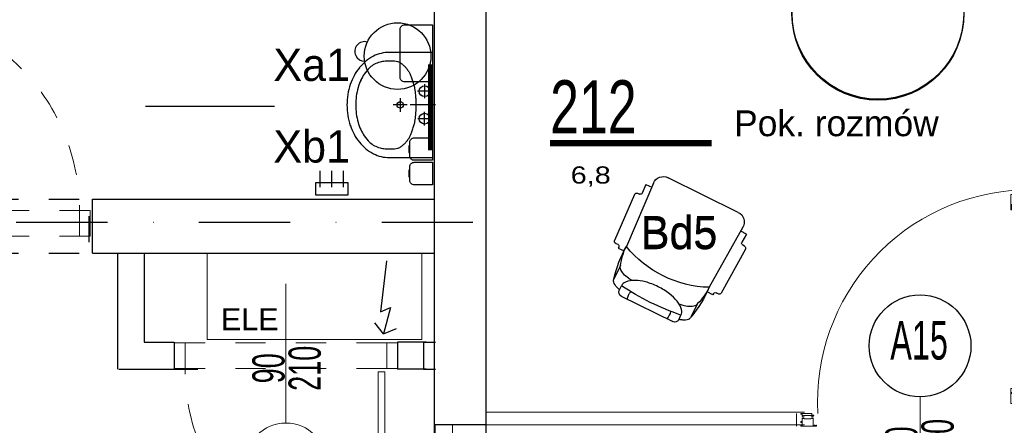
# Model space of a CAD drawing. Header units: millimetres. Extents: x 14495 to 271441, y -21035 to 2232.
# Tile 170 of 227: x 86351 to 86810, y -2347 to -2158. Entities that reach past the tile are written whole.
import ezdxf
from ezdxf.enums import TextEntityAlignment as Align

# ---------------------------------------------------------------- set-up
doc = ezdxf.new("R2010")
doc.units = ezdxf.units.MM
doc.linetypes.add('DASHDOT', pattern=[1, 0.5, -0.25, 0, -0.25])
doc.linetypes.add('DASHED', pattern=[28.222222, 14.111111, -14.111111])
for name, color, linetype in [('-- TECH  SYMBOLE', 1, 'Continuous'), ('-- TECH WYPOSAŻENIE', 2, 'Continuous'), ('_1_cienkie', 251, 'Continuous'), ('_A_widok', 1, 'Continuous'), ('_urządzenia_sanit', 1, 'Continuous'), ('A-POW-NR', 1, 'Continuous'), ('a_blok_kółko', 1, 'Continuous'), ('a_blok_opis', 1, 'Continuous'), ('A_L_PRZEK', 3, 'Continuous'), ('A_L_WIDOK', 1, 'Continuous'), ('A_OSIE', 252, 'DASHDOT'), ('A_PROJEKTOWANE', 3, 'Continuous'), ('A_SC_DZIAlOWE', 4, 'Continuous'), ('SC-PROJEKT', 3, 'Continuous'), ('TECH Wyp.drobne', 1, 'Continuous')]:
    doc.layers.add(name, color=color, linetype=linetype)
doc.layers.add('A-POW', color=2, linetype='Continuous', plot=False)
for name, color, linetype, lineweight in [('A_ALUMINIUM', 1, 'Continuous', 13), ('A_ARMATURA', 2, 'Continuous', 5), ('A_Stolarka_drzwi', 1, 'Continuous', 9), ('M_drzwi', 1, 'Continuous', 5)]:
    doc.layers.add(name, color=color, linetype=linetype, lineweight=lineweight)
doc.styles.add('arial-tab', font='arial.ttf')
doc.styles.add('ARIAL1_2', font='arial.ttf', dxfattribs={"width": 1.2})
doc.styles.add('arialce', font='ARIALN.TTF')
doc.styles.add('cent', font='swissel.ttf')
doc.styles.add('cg', font='GOTHIC.TTF')
doc.styles.add('ROMANS', font='romans', dxfattribs={"width": 0.6})
doc.styles.add('switz721ltexbt', font='swissel.ttf')

# ---------------------------------------------------------------- blocks, each defined once
blk = doc.blocks.new('DRZWI Z OSCIEZNICA NIEOKALAJACA 90')
at = {"linetype": 'DASHED'}
for p, q in [((-12, 5), (-12, 99)), ((0, 5), (0, 99))]:
    blk.add_line(p, q, dxfattribs=at)
at = {"ltscale": 0.05}
blk.add_line((-39.5, 52), (25.59, 52), dxfattribs=at)
for points in [[(-12, 99), (-12, 104), (0, 104), (0, 99)], [(-12, 0), (-12, 5), (0, 5), (0, 0)], [(93.91, 9.01), (1.43, 9.01), (1.43, 6.01), (93.91, 6.01)]]:
    blk.add_lwpolyline(points, close=True)
for points in [[(82.48, 9.01), (82.48, 16.01), (68.48, 16.01), (68.48, 14.01), (80.48, 14.01), (80.48, 9.01)], [(82.48, 6.01), (82.48, -0.99), (68.48, -0.99), (68.48, 1.01), (80.48, 1.01), (80.48, 6.01)]]:
    blk.add_lwpolyline(points)
at = {"linetype": 'DASHED'}
blk.add_arc((0, 5), 94, 2.4475, 90, dxfattribs=at)
blk = doc.blocks.new('AQQSSA')
for p, q in [((42.36, 91.05), (42.36, 93.95)), ((48.36, 91.07), (48.36, 93.97)), ((48.36, 91.07), (48.36, 93.97)), ((45.06, 85.14), (45.06, 88.34)), ((45.66, 88.34), (45.06, 88.34)), ((45.46, 88.34), (45.46, 5.91)), ((45.46, 88.34), (45.46, 85.14)), ((46.86, 88.34), (45.46, 88.34)), ((45.46, 87.34), (46.86, 88.34)), ((45.46, 88.34), (46.86, 87.34)), ((46.86, 87.34), (45.46, 87.34)), ((46.86, 88.34), (46.86, 5.91)), ((45.06, 5.91), (45.06, 2.71)), ((45.46, 2.71), (45.46, 5.91)), ((46.86, 2.71), (46.86, 5.91)), ((47.46, 5.91), (47.46, 2.71)), ((0, -45.32), (0, 0)), ((45.06, 2.71), (45.46, 2.71)), ((46.86, 2.71), (47.46, 2.71)), ((48.36, -0.01), (48.36, -2.91)), ((48.36, -0.01), (48.36, -2.91)), ((49.25, -0.01), (48.36, -0.01)), ((48.76, -2.91), (48.36, -2.91)), ((49.06, -4.59), (48.86, -3)), ((49.71, -0.31), (50.16, -0.28)), ((49.71, -0.31), (50.28, -4.4)), ((50.16, -0.28), (50.16, -0.1)), ((50.16, -0.1), (50.16, -0.1)), ((50.38, -0.27), (50.96, -4.43)), ((-57.5, -7.7), (-57.5, -13.7)), ((49.06, -5.71), (49.06, -4.61)), ((50.37, -7), (50.93, -7.04)), ((51.02, -7.14), (51.02, -7.7)), ((53.92, -7.7), (51.02, -7.7)), ((51.63, -5.09), (53.67, -5.67)), ((53.92, -6.8), (53.92, -7.7)), ((57.5, -7.7), (57.5, -13.7))]:
    blk.add_line(p, q)
at = {"linetype": 'Continuous'}
for p, q in [((42.36, 88.69), (42.36, 86.97)), ((42.8, 88.69), (42.36, 88.69)), ((42.55, 88.57), (42.92, 88.57)), ((42.82, 89.14), (42.76, 89.03)), ((42.78, 88.97), (42.8, 88.96)), ((42.8, 88.96), (42.8, 88.69)), ((42.92, 88.57), (42.92, 89.11)), ((44.31, 89.04), (44.08, 89.19)), ((44.08, 88.74), (44.12, 88.74)), ((44.08, 87.63), (44.08, 88.74)), ((44.08, 87.17), (44.26, 87.66)), ((44.08, 87.09), (44.08, 87.17)), ((44.12, 88.99), (44.29, 88.99)), ((44.12, 88.74), (44.12, 88.99)), ((44.14, 87.7), (44.12, 87.63)), ((42.38, 86.94), (44.21, 86.94)), ((44.26, 87.12), (44.08, 87.09)), ((44.26, 86.99), (44.26, 87.12)), ((42.36, 2.05), (42.36, 3.78)), ((42.8, 2.05), (42.36, 2.05)), ((42.38, 3.8), (44.21, 3.8)), ((42.82, 1.61), (42.76, 1.71)), ((42.78, 1.77), (42.8, 1.78)), ((42.8, 1.78), (42.8, 2.05)), ((44.08, 3.65), (44.08, 3.57)), ((44.26, 3.62), (44.08, 3.65)), ((44.08, 3.57), (44.26, 3.08)), ((44.08, 3.11), (44.08, 2)), ((44.08, 2), (44.12, 2)), ((44.31, 1.7), (44.08, 1.56)), ((44.14, 3.04), (44.12, 3.11)), ((44.12, 2), (44.12, 1.75)), ((44.12, 1.75), (44.29, 1.75)), ((44.26, 3.75), (44.26, 3.62)), ((45.46, 3.71), (46.86, 3.71)), ((46.86, 2.71), (45.46, 3.71)), ((46.86, 3.71), (45.46, 2.71)), ((45.46, 2.71), (46.86, 2.71))]:
    blk.add_line(p, q, dxfattribs=at)
for points in [[(45.85, 94.69), (46.24, 94.69, -0.41455), (46.26, 94.67), (46.26, 94.47, -0.466308), (46.24, 94.45), (45.93, 94.5, 0.466308), (45.91, 94.48), (45.91, 94.06, 0.520587), (45.93, 94.04), (46.18, 94.13, -0.520587), (46.21, 94.11), (46.21, 94.03, -0.315299), (46.01, 93.74), (45.91, 93.71, 0.315377), (45.87, 93.66), (45.87, 90.57, 0.315578), (45.91, 90.52), (46.01, 90.49, -0.315299), (46.21, 90.2), (46.21, 90.12, -0.520587), (46.18, 90.1), (45.93, 90.19, 0.520587), (45.91, 90.18), (45.91, 89.75, 0.466308), (45.93, 89.73), (46.24, 89.78, -0.466308), (46.26, 89.76), (46.26, 89.56, -0.414372), (46.24, 89.54), (42.86, 89.54), (42.86, 89.39), (42.76, 89.39), (42.76, 89.54), (42.54, 89.54), (42.54, 87.94), (42.76, 87.94), (42.76, 88.09), (42.86, 88.09), (42.86, 87.74, -0.414214), (42.76, 87.64), (42.76, 87.79), (42.51, 87.79), (42.51, 87.09), (42.76, 87.09), (42.76, 87.24, -0.414214), (42.86, 87.14), (42.86, 86.94), (42.38, 86.94, -0.414214), (42.36, 86.96), (42.36, 94.11, -0.414214), (42.38, 94.14), (45.62, 94.14, 0.414214), (45.67, 94.19), (45.67, 95.04, -0.414214), (45.72, 95.09), (45.8, 95.09, -0.414214), (45.85, 95.04)], [(47.96, 95.42), (47.96, 95.57, 0.414214), (47.86, 95.47), (47.86, 95.27), (48.18, 95.27), (48.18, 94.72), (46.99, 94.72, 0.414328), (46.97, 94.7), (46.97, 94.49, 0.466308), (46.99, 94.47), (47.3, 94.53, -0.466308), (47.32, 94.51), (47.32, 94.08, -0.520587), (47.3, 94.06), (47.05, 94.15, 0.520587), (47.02, 94.13), (47.02, 94.05, 0.315299), (47.22, 93.77), (47.33, 93.73, -0.315578), (47.36, 93.69), (47.36, 90.6, -0.315578), (47.33, 90.55), (47.22, 90.51, 0.315299), (47.02, 90.23), (47.02, 90.15, 0.520587), (47.05, 90.13), (47.3, 90.22, -0.520587), (47.32, 90.2), (47.32, 89.78, -0.466308), (47.3, 89.76), (46.99, 89.81, 0.466308), (46.97, 89.79), (46.97, 89.59, 0.414372), (46.99, 89.57), (47.86, 89.57), (47.86, 89.42), (47.96, 89.42), (47.96, 89.57), (48.18, 89.57), (48.18, 87.97), (47.96, 87.97), (47.96, 88.12), (47.86, 88.12), (47.86, 87.77, 0.414214), (47.96, 87.67), (47.96, 87.82), (48.21, 87.82), (48.21, 87.12), (47.96, 87.12), (47.96, 87.27, 0.414214), (47.86, 87.17), (47.86, 86.97), (48.33, 86.97, 0.414214), (48.36, 86.99), (48.36, 96.24, 0.414214), (48.33, 96.27), (47.86, 96.27), (47.86, 96.07, 0.414214), (47.96, 95.97), (47.96, 96.12), (48.21, 96.12), (48.21, 95.42)], [(46.28, -3.63), (46.28, -3.43, 0.466308), (46.25, -3.41), (45.95, -3.46, -0.466308), (45.92, -3.44), (45.92, -3.02, -0.520587), (45.95, -3), (46.2, -3.09, 0.520587), (46.22, -3.07), (46.22, -2.99, 0.315299), (46.02, -2.71), (45.92, -2.67, -0.315578), (45.89, -2.62), (45.89, 0.47, -0.315578), (45.92, 0.51), (46.02, 0.55, 0.315299), (46.22, 0.83), (46.22, 0.91, 0.520587), (46.2, 0.93), (45.95, 0.84, -0.520587), (45.92, 0.86), (45.92, 1.29, -0.466308), (45.95, 1.31), (46.25, 1.25, 0.466308), (46.28, 1.27), (46.28, 1.48, 0.414294), (46.26, 1.5), (44.56, 1.5), (44.56, 2), (44.2, 2), (44.16, 1.85), (44.16, 1.8), (44.36, 1.8), (44.36, 1.5), (43.48, 1.5), (43.46, 1.47), (43.43, 1.5), (42.56, 1.5), (42.56, 1.8), (42.76, 1.8), (42.76, 1.85), (42.72, 2), (42.36, 2), (42.36, -3.1), (43.11, -3.1, -0.414214), (43.16, -3.15), (43.16, -4, 0.414214), (43.21, -4.05), (43.29, -4.05, 0.414214), (43.34, -4), (43.34, -3.7, -0.414214), (43.39, -3.65), (46.26, -3.65, 0.414261)], [(47.96, -4.35), (47.96, -4.5, -0.414214), (47.86, -4.4), (47.86, -4.2), (48.18, -4.2), (48.18, -3.65), (46.99, -3.65, -0.414328), (46.97, -3.63), (46.97, -3.43, -0.466308), (46.99, -3.41), (47.3, -3.46, 0.466308), (47.32, -3.44), (47.32, -3.02, 0.520587), (47.3, -3), (47.05, -3.09, -0.520587), (47.02, -3.07), (47.02, -2.99, -0.315299), (47.22, -2.71), (47.33, -2.67, 0.315578), (47.36, -2.62), (47.36, 0.47, 0.315578), (47.33, 0.52), (47.22, 0.55, -0.315299), (47.02, 0.83), (47.02, 0.92, -0.520587), (47.05, 0.93), (47.3, 0.85, 0.520587), (47.32, 0.86), (47.32, 1.29, 0.466308), (47.3, 1.31), (46.99, 1.25, -0.466308), (46.97, 1.27), (46.97, 1.48, -0.414372), (46.99, 1.5), (47.86, 1.5), (47.86, 1.65), (47.96, 1.65), (47.96, 1.5), (48.18, 1.5), (48.18, 3.1), (47.96, 3.1), (47.96, 2.95), (47.86, 2.95), (47.86, 3.3, -0.414214), (47.96, 3.4), (47.96, 3.25), (48.21, 3.25), (48.21, 3.95), (47.96, 3.95), (47.96, 3.8, -0.414214), (47.86, 3.9), (47.86, 4.1), (48.33, 4.1, -0.414214), (48.36, 4.07), (48.36, -5.18, -0.414214), (48.33, -5.2), (47.86, -5.2), (47.86, -5, -0.414214), (47.96, -4.9), (47.96, -5.05), (48.21, -5.05), (48.21, -4.35)], [(-49.81, -9.07, -0.414214), (-49.83, -9.09), (-50.04, -9.09, -0.466982), (-50.06, -9.06), (-50, -8.75, 0.466982), (-50.02, -8.73), (-50.45, -8.73, 0.520198), (-50.47, -8.76), (-50.38, -9, -0.520198), (-50.4, -9.03), (-50.48, -9.03, -0.315377), (-50.76, -8.83), (-50.8, -8.73, 0.315377), (-50.84, -8.7), (-53.93, -8.7, 0.315377), (-53.98, -8.73), (-54.02, -8.83, -0.315377), (-54.3, -9.03), (-54.38, -9.03, -0.520822), (-54.4, -9), (-54.31, -8.76, 0.520822), (-54.33, -8.73), (-54.75, -8.73, 0.466529), (-54.77, -8.76), (-54.72, -9.06, -0.466529), (-54.74, -9.09), (-54.94, -9.09, -0.414214), (-54.96, -9.07), (-54.96, -7.88), (-55.26, -7.88), (-55.26, -8.1), (-55.31, -8.1), (-55.46, -8.06), (-55.46, -7.7), (-50.39, -7.7, -0.414214), (-50.36, -7.72), (-50.36, -8.45, 0.414214), (-50.31, -8.5), (-49.46, -8.5, -0.414214), (-49.41, -8.55), (-49.41, -8.63, -0.414214), (-49.46, -8.68), (-49.81, -8.68)], [(49.81, -9.07, 0.414214), (49.83, -9.09), (50.04, -9.09, 0.466982), (50.06, -9.06), (50, -8.75, -0.466982), (50.02, -8.73), (50.45, -8.73, -0.520198), (50.47, -8.76), (50.38, -9, 0.520198), (50.4, -9.03), (50.48, -9.03, 0.315377), (50.76, -8.83), (50.8, -8.73, -0.315377), (50.85, -8.7), (53.93, -8.7, -0.315377), (53.98, -8.73), (54.02, -8.83, 0.315377), (54.3, -9.03), (54.38, -9.03, 0.520822), (54.4, -9), (54.31, -8.76, -0.520822), (54.33, -8.73), (54.76, -8.73, -0.466529), (54.78, -8.76), (54.72, -9.06, 0.466529), (54.74, -9.09), (54.94, -9.09, 0.414214), (54.96, -9.07), (54.96, -7.88), (55.26, -7.88), (55.26, -8.1), (55.31, -8.1), (55.46, -8.06), (55.46, -7.7), (50.39, -7.7, 0.414214), (50.36, -7.72), (50.36, -8.45, -0.414214), (50.31, -8.5), (49.46, -8.5, 0.414214), (49.41, -8.55), (49.41, -8.63, 0.414214), (49.46, -8.68), (49.81, -8.68)], [(-54.94, -12.6), (-54.96, -12.57), (-54.96, -11.7), (-55.26, -11.7), (-55.26, -11.9), (-55.31, -11.9), (-55.46, -11.86), (-55.46, -11.5), (-54.96, -11.5), (-54.96, -9.8, -0.414214), (-54.94, -9.78), (-54.74, -9.78, -0.466723), (-54.72, -9.8), (-54.77, -10.11, 0.466723), (-54.75, -10.13), (-54.33, -10.13, 0.520693), (-54.31, -10.1), (-54.4, -9.86, -0.520693), (-54.38, -9.83), (-54.3, -9.83, -0.315377), (-54.02, -10.03), (-53.98, -10.13, 0.315377), (-53.93, -10.17), (-50.84, -10.17, 0.315377), (-50.8, -10.13), (-50.76, -10.03, -0.315377), (-50.48, -9.83), (-50.4, -9.83, -0.520567), (-50.38, -9.86), (-50.47, -10.1, 0.520567), (-50.45, -10.13), (-50.02, -10.13, 0.466308), (-50, -10.11), (-50.06, -9.8, -0.466308), (-50.04, -9.78), (-49.83, -9.78, -0.414214), (-49.81, -9.8), (-49.81, -13.52), (-49.26, -13.52), (-49.26, -13.2), (-49.06, -13.2, -0.414214), (-48.96, -13.3), (-49.11, -13.3), (-49.11, -13.55), (-48.41, -13.55), (-48.41, -13.3), (-48.56, -13.3, -0.414214), (-48.46, -13.2), (-48.26, -13.2), (-48.26, -13.67, -0.414214), (-48.29, -13.7), (-55.46, -13.7), (-55.46, -13.34), (-55.31, -13.3), (-55.26, -13.3), (-55.26, -13.5), (-54.96, -13.5), (-54.96, -12.62)], [(54.94, -12.6), (54.96, -12.57), (54.96, -11.7), (55.26, -11.7), (55.26, -11.9), (55.32, -11.9), (55.46, -11.86), (55.46, -11.5), (54.96, -11.5), (54.96, -9.8, 0.414214), (54.94, -9.78), (54.74, -9.78, 0.466723), (54.72, -9.8), (54.78, -10.11, -0.466723), (54.76, -10.13), (54.33, -10.13, -0.520693), (54.31, -10.1), (54.4, -9.86, 0.520693), (54.38, -9.83), (54.3, -9.83, 0.315377), (54.02, -10.03), (53.98, -10.13, -0.315377), (53.93, -10.17), (50.84, -10.17, -0.315377), (50.8, -10.13), (50.76, -10.03, 0.315377), (50.48, -9.83), (50.4, -9.83, 0.520567), (50.38, -9.86), (50.47, -10.1, -0.520567), (50.45, -10.13), (50.02, -10.13, -0.466308), (50, -10.11), (50.06, -9.8, 0.466308), (50.04, -9.78), (49.83, -9.78, 0.414214), (49.81, -9.8), (49.81, -13.52), (49.26, -13.52), (49.26, -13.2), (49.06, -13.2, 0.414214), (48.96, -13.3), (49.11, -13.3), (49.11, -13.55), (48.41, -13.55), (48.41, -13.3), (48.56, -13.3, 0.414214), (48.46, -13.2), (48.26, -13.2), (48.26, -13.67, 0.414214), (48.29, -13.7), (55.46, -13.7), (55.46, -13.34), (55.31, -13.3), (55.26, -13.3), (55.26, -13.5), (54.96, -13.5), (54.96, -12.62)]]:
    blk.add_lwpolyline(points, format="xyb", close=True)
blk.add_lwpolyline([(45.06, 2.71), (47.46, 2.71), (47.46, 88.34), (45.06, 88.34)], close=True)
for centre, radius, start, end in [((50.94, -2.44), 98.71, 92.0219, 183.0523), ((48.76, -3.01), 0.1, 6.9729, 90), ((49.61, -4.95), 0.5, 97.8244, 172.1758), ((49.29, -4.05), 4.04, 77.5894, 90.5465), ((50.36, -10.4), 6, 82.1752, 97.8247), ((50.19, -0.3), 0.2, 7.9131, 97.9131), ((51.11, -4.95), 0.5, 7.8241, 82.1752), ((48.86, -4.61), 0.2, 359.9658, 6.9729), ((55.06, -5.7), 6, 172.1752, 187.8247), ((49.61, -6.45), 0.5, 187.8241, 262.1751), ((50.36, -1), 6, 262.1753, 270), ((50.36, -1), 6, 270, 277.8247), ((50.92, -7.14), 0.1, 0, 85.3136), ((51.11, -6.45), 0.5, 277.8245, 352.1759), ((45.66, -5.7), 6, 1.9102, 7.8247), ((45.66, -5.7), 6, 352.1753, 358.0898), ((53.61, -5.86), 0.2, 13.5521, 74.2004), ((49.88, -6.77), 4.04, 359.4535, 13.5521)]:
    blk.add_arc(centre, radius, start, end)
for centre, radius, start, end in [((42.55, 88.52), 0.05, 90, 101.6406), ((42.8, 89.01), 0.04, 150, 240), ((42.87, 89.11), 0.05, 0, 150), ((44.05, 89.15), 0.0493, 44.7072, 180.7723), ((44.1, 87.63), 0.02, 180, 339.9999), ((44.2, 87.68), 0.06, 340, 160), ((44.29, 89.02), 0.0307, 271.2629, 44.5157), ((42.38, 86.97), 0.025, 180, 270), ((44.21, 86.99), 0.05, 270, 0), ((42.38, 3.78), 0.025, 90, 180), ((42.8, 1.73), 0.04, 120, 210), ((42.87, 1.63), 0.05, 210, 0), ((44.1, 3.11), 0.02, 20.0001, 180), ((44.2, 3.06), 0.06, 200, 20), ((44.21, 3.75), 0.05, 0, 90), ((44.29, 1.72), 0.0307, 315.4843, 88.7371), ((45.66, -5.7), 6, 358.0898, 1.9102)]:
    blk.add_arc(centre, radius, start, end, dxfattribs=at)
at = {"layer": 'a_blok_kółko'}
blk.add_circle((0, 23.7), 23.7, dxfattribs=at)
at = {"layer": 'a_blok_kółko', "style": 'ROMANS', "width": 0.6}
blk.add_attdef('AL6C', text='', height=13, dxfattribs=at).set_placement((-0.43, 26.21), align=Align.MIDDLE)
blk.add_attdef('FD1-8', text='', height=13, rotation=90, dxfattribs=at).set_placement((6.15, -50.49), align=Align.RIGHT)
at = {"layer": 'a_blok_opis', "style": 'ROMANS', "width": 0.6}
for tag, p in [('200', (8.16, -20.77)), ('90', (-8.71, -20.77))]:
    blk.add_attdef(tag, text='', height=13, rotation=90, dxfattribs=at).set_placement(p, align=Align.MIDDLE)
blk = doc.blocks.new('SSCVCFDSS')
blk.add_line((0, 50.02), (0, 0))
blk.add_circle((0, -19), 19)
at = {"style": 'ROMANS', "text_generation_flag": 4, "width": 0.6}
blk.add_attdef('FD1-8', text='', height=13, rotation=270, dxfattribs=at).set_placement((6.15, 55.19), align=Align.RIGHT)
for tag, p in [('200', (8.16, 25.47)), ('90', (-8.71, 25.47))]:
    blk.add_attdef(tag, text='', height=13, rotation=270, dxfattribs=at).set_placement(p, align=Align.MIDDLE)
blk.add_attdef('AL6C', text='', height=13, dxfattribs=at).set_placement((-0.56, -18.64), align=Align.MIDDLE)
blk = doc.blocks.new('umywalka')
at = {"layer": '_urządzenia_sanit', "color": 2, "linetype": 'Continuous'}
for p, q in [((331482.45, 871398.51), (331462.04, 871398.51)), ((331462.04, 871398.51), (331462.04, 871349.58)), ((331465.93, 871383.65), (331465.93, 871377.19)), ((331462.7, 871380.42), (331469.16, 871380.42)), ((331477.27, 871370.82), (331477.27, 871377.27)), ((331460.8, 871374.04), (331472.71, 871374.04)), ((331465.93, 871364.44), (331465.93, 871370.9)), ((331474.04, 871374.04), (331480.5, 871374.04)), ((331462.7, 871367.67), (331469.16, 871367.67)), ((331462.04, 871349.58), (331482.45, 871349.58))]:
    blk.add_line(p, q, dxfattribs=at)
for centre, radius in [((331465.93, 871380.42), 2.5), ((331477.27, 871374.04), 1.5), ((331465.93, 871367.67), 2.5)]:
    blk.add_circle(centre, radius, dxfattribs=at)
for centre, radius, start, end in [((331482.45, 871382.64), 15.87, 62.6911, 90), ((331486.24, 871380.79), 15.71, 130.0998, 135.4467), ((331483.15, 871384.46), 10.92, 123.1945, 130.0998), ((331479.37, 871390.23), 4.02, 111.7985, 123.1945), ((331479.17, 871390.73), 3.48, 101.2008, 111.7985), ((331482.2, 871375.47), 19.04, 96.6753, 101.2008), ((331481.63, 871380.31), 14.16, 90.0044, 96.6753), ((331481.63, 871356.57), 37.9, 85.928, 90.0044), ((331483.49, 871382.66), 11.75, 74.208, 85.928), ((331482.48, 871379.1), 15.45, 63.9928, 74.208), ((331485.42, 871385.12), 8.75, 46.1924, 63.9928), ((331480.31, 871378.49), 20.54, 38.7372, 62.6911), ((331501.13, 871375.75), 31.17, 156.6022, 159.7511), ((331481.83, 871384.1), 10.15, 148.384, 156.6022), ((331485.96, 871381.56), 14.99, 141.6243, 148.384), ((331483.43, 871383.56), 11.77, 135.4467, 141.6243), ((331478.68, 871378.1), 18.48, 33.9688, 46.1924), ((331476.09, 871376.35), 21.61, 24.7806, 33.9688), ((331476.95, 871375.8), 24.84, 18.3811, 38.7372), ((331540.18, 871362.69), 72.36, 162.3793, 163.9666), ((331513.86, 871371.05), 44.74, 159.7511, 162.3793), ((331475.72, 871376.18), 22.01, 15.6775, 24.7806), ((331471.67, 871374.04), 30.41, 0, 18.3811), ((331844.52, 871337.47), 376.71, 173.2621, 173.7185), ((331473.33, 871381.32), 2.94, 168.0964, 173.2621), ((331480.91, 871379.72), 10.69, 163.9666, 168.0964), ((331468.42, 871374.13), 29.6, 7.7962, 15.6775), ((331531.1, 871374.44), 61.22, 177.7403, 180.3698), ((331496.08, 871375.82), 26.18, 173.7185, 177.7403), ((331467.78, 871374.04), 30.24, 0, 7.7962), ((331531.1, 871373.65), 61.22, 179.6302, 182.2597), ((331496.08, 871372.27), 26.18, 182.2597, 186.2815), ((331468.42, 871373.96), 29.6, 344.3225, 352.2038), ((331467.78, 871374.04), 30.24, 352.2038, 0), ((331471.67, 871374.04), 30.41, 341.6189, 0), ((331844.52, 871410.62), 376.71, 186.2815, 186.7379), ((331473.33, 871366.77), 2.94, 186.7379, 191.9036), ((331480.91, 871368.37), 10.69, 191.9036, 196.0334), ((331540.18, 871385.4), 72.36, 196.0334, 197.6207), ((331475.72, 871371.91), 22.01, 335.2194, 344.3225), ((331513.86, 871377.04), 44.74, 197.6207, 200.2489), ((331501.13, 871372.34), 31.17, 200.2489, 203.3978), ((331476.09, 871371.74), 21.61, 326.0312, 335.2194), ((331476.95, 871372.29), 24.84, 321.2628, 341.6189), ((331481.83, 871363.99), 10.15, 203.3978, 211.616), ((331485.96, 871366.53), 14.99, 211.616, 218.3757), ((331483.43, 871364.53), 11.77, 218.3757, 224.5533), ((331486.24, 871367.3), 15.71, 224.5533, 229.9002), ((331485.42, 871362.97), 8.75, 296.0072, 313.8076), ((331480.31, 871369.6), 20.54, 297.3089, 321.2628), ((331478.68, 871369.99), 18.48, 313.8076, 326.0312), ((331483.15, 871363.63), 10.92, 229.9002, 236.8055), ((331479.37, 871357.86), 4.02, 236.8055, 248.2015), ((331479.17, 871357.36), 3.48, 248.2015, 258.7992), ((331482.2, 871372.62), 19.04, 258.7992, 263.3247), ((331481.63, 871367.78), 14.16, 263.3247, 269.9956), ((331481.63, 871391.52), 37.9, 269.9956, 274.072), ((331483.49, 871365.43), 11.75, 274.072, 285.792), ((331482.48, 871368.99), 15.45, 285.792, 296.0072), ((331482.45, 871365.45), 15.87, 270, 297.3089)]:
    blk.add_arc(centre, radius, start, end, dxfattribs=at)
blk = doc.blocks.new('wieszak krótki')
at = {"color": 2, "linetype": 'Continuous'}
for p, q in [((-1.58, 19.5), (-9.16, 19.5)), ((-1.58, 14), (-9.16, 14)), ((-1.58, 8.5), (-9.16, 8.5))]:
    blk.add_line(p, q, dxfattribs=at)
blk.add_lwpolyline([(-3.68, 6.5), (-3.68, 21.5), (2.21, 21.5), (2.21, 6.5)], close=True, dxfattribs=at)
blk = doc.blocks.new('FOTEL')
at = {"color": 2}
for p, q in [((-13.42, 0), (13.42, 0)), ((-15.42, -2), (-15.42, -4.37)), ((15.42, -2), (15.42, -4.37)), ((-20, -12.61), (-20, -5.61)), ((20, -12.61), (20, -5.61)), ((-28.77, -45.17), (-27.65, -21.82)), ((-26.6, -20.87), (-25.6, -20.93)), ((-24.55, -19.98), (-24.51, -19.38)), ((-24.51, -19.38), (-21.52, -19.53)), ((-23.22, -53.8), (-21.52, -21.8)), ((24.51, -19.38), (21.52, -19.53)), ((23.22, -53.8), (21.52, -21.8)), ((24.55, -19.98), (24.51, -19.38)), ((26.6, -20.87), (25.6, -20.93)), ((28.77, -45.17), (27.65, -21.82)), ((-27.82, -46.23), (-26.83, -46.28)), ((-26.11, -51.6), (-25.88, -47.33)), ((26.11, -51.6), (25.88, -47.33)), ((27.82, -46.23), (26.83, -46.28)), ((-26.11, -51.6), (-23.11, -51.76)), ((26.11, -51.6), (23.11, -51.76)), ((18.23, -59.07), (-18.23, -59.07))]:
    blk.add_line(p, q, dxfattribs=at)
for points in [[(-15.42, -2.23, 0.030204), (-17.07, -2.78, 0.097163), (-19.45, -4.32, 0.203453), (-20, -5.61, 0.203453)], [(15.42, -4.37, -0.184283), (14.51, -6.75, -0.102242), (10.9, -9.43, -0.061197), (6.26, -10.93, -0.047488), (0, -11.52, -0.047488), (-6.26, -10.93, -0.061197), (-10.9, -9.43, -0.102242), (-14.51, -6.75, -0.184283), (-15.42, -4.37, -0.184283)], [(15.42, -2.23, -0.030204), (17.07, -2.78, -0.097163), (19.45, -4.32, -0.203453), (20, -5.61, -0.203453)], [(-12.22, -8.71, 0.01879), (-14.08, -8.95, 0.054131), (-17.07, -9.78, 0.097163), (-19.45, -11.32, 0.203453), (-20, -12.61, 0.203453)], [(12.22, -8.71, -0.01879), (14.08, -8.95, -0.054131), (17.07, -9.78, -0.097163), (19.45, -11.32, -0.203453), (20, -12.61, -0.203453)]]:
    blk.add_lwpolyline(points, format="xyb", dxfattribs=at)
for centre, radius, start, end in [((-13.42, -2), 2, 90, 180), ((-3.71, -1.91), 6.89, 163.9141, 196.0859), ((3.71, -1.91), 6.89, 343.9141, 16.0859), ((13.42, -2), 2, 0, 90), ((0, -122.88), 119.5, 82.5855, 97.4145), ((33.25, -18.77), 54.85, 166.1195, 183.1692), ((-33.25, -18.77), 54.85, 356.8308, 13.8805), ((4.72, -21.41), 26.24, 160.4004, 180.8438), ((-4.72, -21.41), 26.24, 359.1562, 19.5996), ((0, -68.33), 51.27, 65.1826, 114.8174), ((-26.65, -21.87), 1, 86.9552, 176.9552), ((-25.54, -19.93), 1, 266.9552, 356.9552), ((25.54, -19.93), 1, 183.0448, 273.0448), ((26.65, -21.87), 1, 3.0448, 93.0448), ((-27.77, -45.23), 1, 176.9552, 266.9552), ((27.77, -45.23), 1, 273.0448, 3.0448), ((-26.88, -47.28), 1, 356.9552, 86.9552), ((26.88, -47.28), 1, 93.0448, 183.0448), ((-18.23, -54.07), 5, 176.9552, 270), ((18.23, -54.07), 5, 270, 3.0448)]:
    blk.add_arc(centre, radius, start, end, dxfattribs=at)
blk = doc.blocks.new('POW')
at = {"const_width": 5}
blk.add_lwpolyline([(125.32, 0), (0, 0)], dxfattribs=at)
at = {"style": 'switz721ltexbt'}
blk.add_attdef('001', (-1.78, 12.35), '', height=41.18, dxfattribs=at)

msp = doc.modelspace()

# ---------------------------------------------------------------- linework, layer by layer
at = {"layer": '-- TECH WYPOSAŻENIE', "color": 2}
for centre in [(86750.94, -2155.65), (86751.01, -2155.15)]:
    msp.add_circle(centre, 40, dxfattribs=at)
msp.add_line((86469.88, -2198.51), (86409.88, -2198.51))
at = {"layer": '_1_cienkie', "linetype": 'DASHED'}
for p, q in [((86280.09, -2241.76), (86385.11, -2241.76)), ((86280.11, -2266.76), (86385.11, -2266.76)), ((86544.29, -2346.69), (86544.29, -2721.76)), ((86568.29, -2346.69), (86568.29, -2721.76))]:
    msp.add_line(p, q, dxfattribs=at)
at = {"layer": '_A_widok', "lineweight": 0}
msp.add_lwpolyline([(86438.59, -2307.03), (86538.59, -2307.03), (86538.59, -2267.03), (86438.59, -2267.03), (86438.59, -2307.03)], dxfattribs=at)
at = {"layer": 'A_ALUMINIUM'}
for p, q in [((86716.83, -2340.76), (86568.29, -2340.76)), ((86544.79, -2346.69), (86544.79, -2704.6)), ((86552.79, -2346.69), (86552.79, -2704.6)), ((86716.83, -2346.76), (86568.29, -2346.76))]:
    msp.add_line(p, q, dxfattribs=at)
at = {"layer": 'A_L_PRZEK'}
msp.add_line((86568.29, -2346.69), (86544.29, -2346.69), dxfattribs=at)
at = {"layer": 'A_L_WIDOK'}
msp.add_line((86520.75, -2304.34), (86526.7, -2301.94), dxfattribs=at)
msp.add_line((86520.75, -2304.34), (86526.7, -2301.94), dxfattribs=at)
msp.add_lwpolyline([(86522.16, -2270.38), (86519.25, -2294.08), (86523.97, -2292.16), (86520.75, -2304.34), (86516.72, -2299.3)], dxfattribs=at)
msp.add_lwpolyline([(86522.16, -2270.38), (86519.25, -2294.08), (86523.97, -2292.16), (86520.75, -2304.34), (86516.72, -2299.3)], dxfattribs=at)
at = {"layer": 'A_OSIE', "ltscale": 85}
msp.add_line((82264.85, -2254.26), (86567.36, -2252.35), dxfattribs=at)
at = {"layer": 'A_PROJEKTOWANE'}
for p, q in [((86544.29, -1786.26), (86544.29, -2346.69)), ((86568.29, -2076.76), (86568.29, -2346.69)), ((86385.11, -2266.76), (86385.11, -2241.76)), ((86385.11, -2241.76), (86544.29, -2241.76)), ((86385.11, -2266.76), (86544.29, -2266.76))]:
    msp.add_line(p, q, dxfattribs=at)
at = {"layer": 'A_SC_DZIAlOWE'}
for p, q in [((86383.6, -2261.77), (86383.59, -2249.63)), ((86383.59, -2261.77), (86383.6, -2249.73)), ((86396.79, -2266.76), (86396.79, -2320.76)), ((86396.79, -2266.76), (86396.79, -2308.26)), ((86409.29, -2266.76), (86409.29, -2308.26)), ((86409.29, -2308.26), (86423.25, -2308.26)), ((86423.25, -2308.26), (86423.25, -2320.76)), ((86540.55, -2308.26), (86527.25, -2308.26)), ((86527.25, -2308.26), (86527.25, -2320.76)), ((86539.29, -2308.26), (86544.29, -2308.26)), ((86539.29, -2308.26), (86539.29, -2320.76)), ((86539.29, -2308.26), (86544.29, -2308.26)), ((86539.29, -2308.26), (86539.29, -2320.76)), ((86539.96, -2308.26), (86544.96, -2308.26)), ((86397.46, -2320.76), (86409.96, -2320.76)), ((86409.96, -2320.76), (86423.25, -2320.76)), ((86421.79, -2320.76), (86434.29, -2320.76)), ((86540.55, -2320.76), (86527.25, -2320.76)), ((86539.29, -2320.76), (86544.29, -2320.76)), ((86539.29, -2320.76), (86544.29, -2320.76)), ((86539.96, -2320.76), (86544.96, -2320.76))]:
    msp.add_line(p, q, dxfattribs=at)
at = {"layer": 'TECH Wyp.drobne', "color": 1}
for points in [[(86528.49, -2185.11), (86528.49, -2162.61, -0.414214), (86530.49, -2160.61), (86543.49, -2160.62), (86543.49, -2187.12), (86530.49, -2187.11, -0.414214)], [(86532.99, -2221.63), (86532.99, -2215.13, -0.414214), (86534.99, -2213.13), (86543.49, -2213.13), (86543.49, -2223.63), (86534.99, -2223.63, -0.414214)], [(86532.99, -2233.04), (86532.99, -2226.54, -0.414214), (86534.99, -2224.54), (86543.49, -2224.54), (86543.49, -2235.04), (86534.99, -2235.04, -0.414214)]]:
    msp.add_lwpolyline(points, format="xyb", close=True, dxfattribs=at)
at = {"layer": 'TECH Wyp.drobne', "color": 1, "const_width": 2}
msp.add_lwpolyline([(86542.49, -2218.94), (86542.49, -2178.94)], dxfattribs=at)
at = {"layer": 'TECH Wyp.drobne', "color": 1}
for points in [[(86532.99, -2219.93), (86532.99, -2216.83), (86532.44, -2216.83), (86532.44, -2219.93)], [(86532.99, -2231.34), (86532.99, -2228.24), (86532.44, -2228.24), (86532.44, -2231.34)]]:
    msp.add_lwpolyline(points, close=True, dxfattribs=at)
msp.add_circle((86527.25, -2175.12), 15.5, dxfattribs=at)
msp.add_arc((86511.89, -2172.98), 4.56, 73.6, 270.5065, dxfattribs=at)

# ---------------------------------------------------------------- block references
at = {"layer": '-- TECH WYPOSAŻENIE', "color": 2, "rotation": 54.56063295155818}
msp.add_blockref('FOTEL', (86592.08, -2102.56), dxfattribs=at)
at = {"layer": '-- TECH WYPOSAŻENIE', "rotation": 269.9972092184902}
msp.add_blockref('wieszak krótki', (86482.64, -2237.69), dxfattribs=at)
at = {"layer": 'A-POW-NR'}
ref = msp.add_blockref('POW', (86598.31, -2215.6), dxfattribs=dict(at, xscale=0.6, yscale=0.6, zscale=0.6))
ref.add_attrib('88,88', '6,8', dxfattribs={"layer": 'A-POW', "height": 8, "style": 'ARIAL1_2', "width": 1.2}).set_placement((86626.53, -2234.45), align=Align.RIGHT)
ref.add_attrib('POKOJ', 'Pok. rozmów', (86683.99, -2212.39), dxfattribs={"layer": 'A-POW', "height": 12, "style": 'arialce', "width": 1.2})
ref.add_attrib('001', '212', (86598.31, -2211.09), dxfattribs={"layer": '0', "height": 24.71, "style": 'switz721ltexbt', "width": 0.7})
at = {"layer": 'A_ALUMINIUM'}
ref = msp.add_blockref('AQQSSA', (86770.61, -2333.65), dxfattribs=at)
ref.add_attrib('90', '90', dxfattribs={"layer": 'a_blok_opis', "height": 15, "rotation": 270, "style": 'cent', "text_generation_flag": 6, "width": 0.6}).set_placement((86761.9, -2354.42), align=Align.MIDDLE)
ref.add_attrib('200', '200', dxfattribs={"layer": 'a_blok_opis', "height": 15, "rotation": 270, "style": 'cent', "text_generation_flag": 6, "width": 0.6}).set_placement((86778.76, -2354.42), align=Align.MIDDLE)
ref.add_attrib('AL6C', 'A15', dxfattribs={"layer": 'a_blok_kółko', "height": 18, "style": 'cent', "width": 0.6}).set_placement((86770.17, -2307.44), align=Align.MIDDLE)
at = {"layer": 'A_ARMATURA', "ltscale": 0.05, "rotation": 180.0114584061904}
msp.add_blockref('umywalka', (417831.5, 869242.44), dxfattribs=at)
at = {"layer": 'A_Stolarka_drzwi', "xscale": -1}
for p, rotation in [((86280.11, -2246.98), 269.9999999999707), ((86527.25, -2320.55), 90.00000000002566)]:
    msp.add_blockref('DRZWI Z OSCIEZNICA NIEOKALAJACA 90', p, dxfattribs=dict(at, rotation=rotation))
at = {"layer": 'M_drzwi'}
ref = msp.add_blockref('SSCVCFDSS', (86475.25, -2345.85), dxfattribs=dict(at, xscale=-1, rotation=359.9999999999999))
ref.add_attrib('90', '210', dxfattribs={"layer": '0', "height": 15, "rotation": 90, "style": 'cent', "width": 0.6}).set_placement((86483.96, -2320.38), align=Align.MIDDLE)
ref.add_attrib('200', '90', dxfattribs={"layer": '0', "height": 15, "rotation": 90, "style": 'cent', "width": 0.6}).set_placement((86467.1, -2320.38), align=Align.MIDDLE)
ref.add_attrib('AL6C', 'S1', dxfattribs={"layer": '0', "height": 15, "style": 'arial-tab', "width": 0.6}).set_placement((86475.81, -2364.49), align=Align.MIDDLE)
at = {"layer": 'SC-PROJEKT', "color": 4, "linetype": 'Continuous', "lineweight": -3, "xscale": -1, "rotation": 153.7507289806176}
msp.add_blockref('FOTEL', (86643.47, -2292.74), dxfattribs=at)

# ---------------------------------------------------------------- texts
at = {"layer": '-- TECH  SYMBOLE', "color": 1, "style": 'cg'}
for s, p in [('Xa1', (86469.39, -2186.69)), ('Xb1', (86469.39, -2224.66))]:
    msp.add_text(s, height=15, rotation=359.9966, dxfattribs=at).set_placement(p)
for p in [(86640.48, -2264.99), (86640.56, -2264.49)]:
    msp.add_text('Bd5', height=15, dxfattribs=at).set_placement(p)
at = {"layer": 'A_L_WIDOK', "style": 'arial-tab'}
msp.add_text('ELE', height=10.157, dxfattribs=at).set_placement((86445, -2302.68))

doc.saveas('drawing.dxf')
